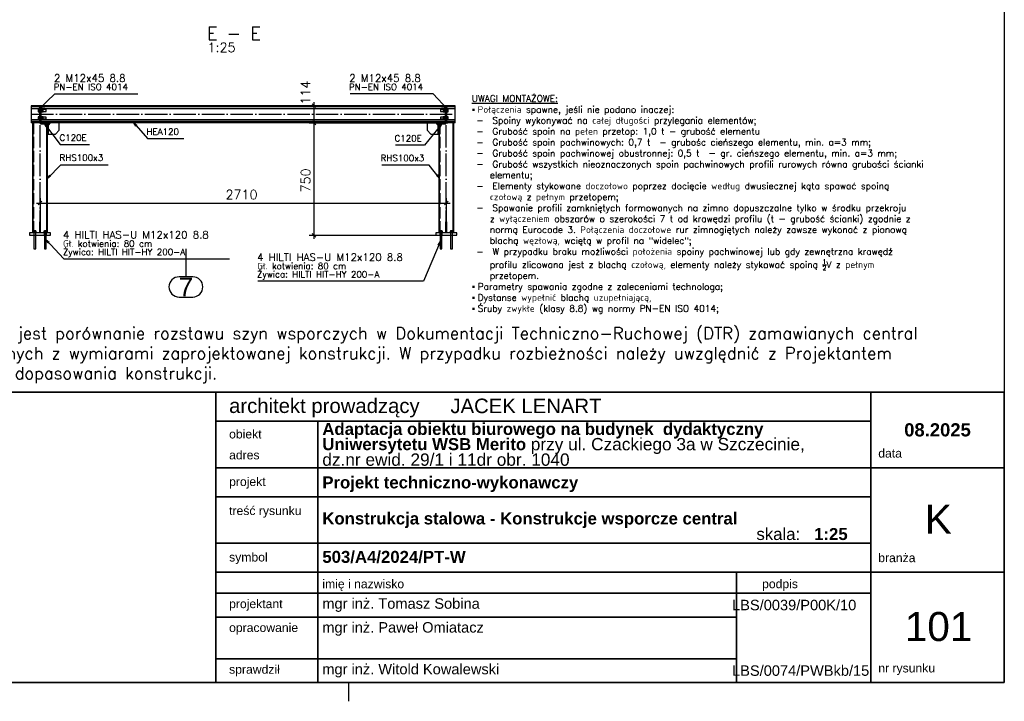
# Paper-space layout 'A2' of a CAD drawing. Header units: millimetres. Extents: x -144 to 420, y 0 to 415.
# Tile 9 of 12: x 152 to 415, y 0 to 182. Entities that reach past the tile are written whole.
import ezdxf

# ---------------------------------------------------------------- set-up
doc = ezdxf.new("R2010")
doc.units = ezdxf.units.MM
doc.linetypes.add('ACAD_ISO02W100', pattern=[15, 12, -3])
doc.linetypes.add('ACAD_ISO04W100', pattern=[30, 24, -3, 0, -3])
doc.layers.get('0').update_dxf_attribs({"linetype": 'CONTINUOUS'})
for name, color, linetype in [('AS_DIM_ON', 7, 'CONTINUOUS'), ('AS_Siatki', 72, 'CONTINUOUS'), ('e-cad_kontur', 2, 'CONTINUOUS'), ('e-cad_opisy', 7, 'CONTINUOUS'), ('Tabelka', 172, 'CONTINUOUS')]:
    doc.layers.add(name, color=color, linetype=linetype)
doc.styles.add('Arial', font='arial.ttf')
doc.styles.add('ROMANS', font='romans')
doc.styles.add('Simplex.shx', font='Simplex.shx', dxfattribs={"height": 1.7})
doc.styles.add('STYL_AUTOMATYCZNY_1', font='arialbd.ttf')
doc.styles.add('STYL_AUTOMATYCZNY_2', font='arial.ttf')
pattern_1 = [(45, (213.34595, 124.712), (-0.449013, 0.449013), [])]

# ---------------------------------------------------------------- blocks, each defined once
blk = doc.blocks.new('*U5')
at = {"color": 9}
blk.add_line((-175, 0), (-175, -5), dxfattribs=at)
at = {"color": 3}
blk.add_lwpolyline([(0, 410), (0, 0), (-559, 0), (-559, 410)], close=True, dxfattribs=at)

psp = doc.layouts.new('A2')

# ---------------------------------------------------------------- hatches: boundary and pattern name
h = psp.add_hatch()
h.set_pattern_fill('ANSI31', color=256, scale=0.2, style=0)
h.set_pattern_definition(pattern_1)
h.paths.add_polyline_path([(157.77, 158.97), (157.77, 154.17), (159.85, 154.17), (159.85, 154.29, 0.39102), (159.74, 154.41), (158.24, 154.53, -0.39102), (157.96, 154.83), (157.96, 158.32, -0.39102), (158.24, 158.61), (159.74, 158.73, 0.39102), (159.85, 158.85), (159.85, 158.97)], flags=0)
h = psp.add_hatch()
h.set_pattern_fill('ANSI31', color=256, scale=0.2, style=0)
h.set_pattern_definition(pattern_1)
h.paths.add_polyline_path([(265.75, 158.32), (265.75, 154.83, -0.39102), (265.47, 154.53), (263.97, 154.41, 0.39102), (263.86, 154.29), (263.86, 154.17), (265.94, 154.17), (265.94, 158.97), (263.86, 158.97), (263.86, 158.85, 0.39102), (263.97, 158.73), (265.47, 158.61, -0.39102)], flags=0)

# ---------------------------------------------------------------- linework, layer by layer
at = {"linetype": 'Continuous', "ltscale": 0.25}
for p, q in [((157.77, 158.97), (155.25, 158.97)), ((155.25, 158.97), (155.25, 158.65)), ((157.77, 158.65), (155.25, 158.65)), ((155.25, 158.65), (155.25, 158.51)), ((155.25, 158.51), (155.25, 158.17)), ((157.43, 158.17), (155.25, 158.17)), ((155.25, 158.17), (155.25, 155.21)), ((157.43, 158.04), (157.13, 158.04)), ((157.13, 158.04), (157.13, 157.69)), ((157.43, 157.69), (157.13, 157.69)), ((157.13, 157.69), (157.13, 157.35)), ((157.53, 158.17), (157.43, 158.17)), ((157.43, 158.16), (157.43, 158.17)), ((157.43, 158.14), (157.43, 158.16)), ((157.43, 158.09), (157.43, 158.14)), ((157.43, 158.03), (157.43, 158.09)), ((157.43, 157.96), (157.43, 158.03)), ((157.43, 157.88), (157.43, 157.96)), ((157.43, 157.79), (157.43, 157.88)), ((157.43, 157.69), (157.43, 157.79)), ((157.43, 157.6), (157.43, 157.69)), ((157.77, 158.61), (157.53, 158.61)), ((157.53, 158.61), (157.53, 154.77)), ((159.85, 158.97), (157.77, 158.97)), ((157.77, 154.17), (157.77, 158.97)), ((157.96, 154.83), (157.96, 158.32)), ((158.06, 158.17), (157.96, 158.17)), ((158.06, 158.17), (158.06, 158.16)), ((265.65, 158.17), (158.06, 158.17)), ((158.06, 158.16), (158.06, 158.14)), ((158.06, 158.14), (158.06, 158.09)), ((158.06, 158.09), (158.06, 158.03)), ((158.5, 158.04), (158.06, 158.04)), ((158.06, 158.03), (158.06, 157.96)), ((158.06, 157.96), (158.06, 157.88)), ((158.06, 157.88), (158.06, 157.79)), ((158.06, 157.79), (158.06, 157.69)), ((158.5, 157.69), (158.06, 157.69)), ((158.06, 157.69), (158.06, 157.6)), ((158.24, 158.61), (159.74, 158.73)), ((158.5, 157.69), (158.5, 158.04)), ((159.23, 157.93), (158.5, 157.93)), ((158.5, 157.35), (158.5, 157.69)), ((265, 158.65), (158.71, 158.65)), ((159.23, 157.91), (159.23, 157.93)), ((159.23, 157.86), (159.23, 157.91)), ((159.23, 157.78), (159.23, 157.86)), ((159.23, 157.69), (159.23, 157.78)), ((159.23, 157.6), (159.23, 157.69)), ((159.85, 158.85), (159.85, 158.97)), ((263.86, 158.97), (159.85, 158.97)), ((265.94, 158.97), (263.86, 158.97)), ((263.86, 158.97), (263.86, 158.85)), ((263.97, 158.73), (265.47, 158.61)), ((265.22, 157.93), (264.48, 157.93)), ((264.48, 157.93), (264.48, 157.91)), ((264.48, 157.91), (264.48, 157.86)), ((264.48, 157.86), (264.48, 157.78)), ((264.48, 157.78), (264.48, 157.69)), ((264.48, 157.69), (264.48, 157.6)), ((265.65, 158.04), (265.22, 158.04)), ((265.22, 158.04), (265.22, 157.69)), ((265.65, 157.69), (265.22, 157.69)), ((265.22, 157.69), (265.22, 157.35)), ((265.75, 158.17), (265.65, 158.17)), ((265.65, 158.16), (265.65, 158.17)), ((265.65, 158.14), (265.65, 158.16)), ((265.65, 158.09), (265.65, 158.14)), ((265.65, 158.03), (265.65, 158.09)), ((265.65, 157.96), (265.65, 158.03)), ((265.65, 157.88), (265.65, 157.96)), ((265.65, 157.79), (265.65, 157.88)), ((265.65, 157.69), (265.65, 157.79)), ((265.65, 157.6), (265.65, 157.69)), ((265.75, 158.32), (265.75, 154.83)), ((265.94, 154.17), (265.94, 158.97)), ((268.46, 158.97), (265.94, 158.97)), ((268.46, 158.65), (265.94, 158.65)), ((266.18, 158.61), (265.94, 158.61)), ((266.18, 154.77), (266.18, 158.61)), ((266.28, 158.17), (266.18, 158.17)), ((266.28, 158.17), (266.28, 158.16)), ((268.46, 158.17), (266.28, 158.17)), ((266.28, 158.16), (266.28, 158.14)), ((266.28, 158.14), (266.28, 158.09)), ((266.28, 158.09), (266.28, 158.03)), ((266.58, 158.04), (266.28, 158.04)), ((266.28, 158.03), (266.28, 157.96)), ((266.28, 157.96), (266.28, 157.88)), ((266.28, 157.88), (266.28, 157.79)), ((266.28, 157.79), (266.28, 157.69)), ((266.58, 157.69), (266.28, 157.69)), ((266.28, 157.69), (266.28, 157.6)), ((266.58, 157.69), (266.58, 158.04)), ((266.58, 157.35), (266.58, 157.69)), ((268.46, 158.65), (268.46, 158.97)), ((268.46, 158.51), (268.46, 158.65)), ((268.46, 158.17), (268.46, 158.51)), ((268.46, 155.21), (268.46, 158.17)), ((157.43, 155.21), (155.25, 155.21)), ((155.25, 155.21), (155.25, 154.87)), ((157.13, 157.35), (157.43, 157.35)), ((157.43, 156.04), (157.13, 156.04)), ((157.13, 156.04), (157.13, 155.69)), ((157.43, 155.69), (157.13, 155.69)), ((157.13, 155.69), (157.13, 155.35)), ((157.13, 155.35), (157.43, 155.35)), ((157.43, 157.51), (157.43, 157.6)), ((157.43, 157.43), (157.43, 157.51)), ((157.43, 157.35), (157.43, 157.43)), ((157.43, 157.29), (157.43, 157.35)), ((157.43, 157.25), (157.43, 157.29)), ((157.43, 157.22), (157.43, 157.25)), ((157.43, 157.21), (157.43, 157.22)), ((157.43, 157.21), (157.53, 157.21)), ((157.53, 156.17), (157.43, 156.17)), ((157.43, 156.16), (157.43, 156.17)), ((157.43, 156.14), (157.43, 156.16)), ((157.43, 156.09), (157.43, 156.14)), ((157.43, 156.03), (157.43, 156.09)), ((157.43, 155.96), (157.43, 156.03)), ((157.43, 155.88), (157.43, 155.96)), ((157.43, 155.79), (157.43, 155.88)), ((157.43, 155.69), (157.43, 155.79)), ((157.43, 155.6), (157.43, 155.69)), ((157.43, 155.51), (157.43, 155.6)), ((157.43, 155.43), (157.43, 155.51)), ((157.43, 155.35), (157.43, 155.43)), ((157.43, 155.29), (157.43, 155.35)), ((157.43, 155.25), (157.43, 155.29)), ((157.43, 155.22), (157.43, 155.25)), ((157.43, 155.21), (157.43, 155.22)), ((157.53, 155.21), (157.43, 155.21)), ((157.96, 157.21), (158.06, 157.21)), ((158.06, 156.17), (157.96, 156.17)), ((158.06, 155.21), (157.96, 155.21)), ((158.06, 157.6), (158.06, 157.51)), ((158.06, 157.51), (158.06, 157.43)), ((158.06, 157.43), (158.06, 157.35)), ((158.06, 157.35), (158.5, 157.35)), ((158.06, 157.35), (158.06, 157.29)), ((158.06, 157.29), (158.06, 157.25)), ((158.06, 157.25), (158.06, 157.22)), ((158.06, 157.22), (158.06, 157.21)), ((158.06, 156.17), (158.06, 156.16)), ((158.06, 156.16), (158.06, 156.14)), ((158.06, 156.14), (158.06, 156.09)), ((158.06, 156.09), (158.06, 156.03)), ((158.5, 156.04), (158.06, 156.04)), ((158.06, 156.03), (158.06, 155.96)), ((158.06, 155.96), (158.06, 155.88)), ((158.06, 155.88), (158.06, 155.79)), ((158.06, 155.79), (158.06, 155.69)), ((158.5, 155.69), (158.06, 155.69)), ((158.06, 155.69), (158.06, 155.6)), ((158.06, 155.6), (158.06, 155.51)), ((158.06, 155.51), (158.06, 155.43)), ((158.06, 155.43), (158.06, 155.35)), ((158.06, 155.35), (158.5, 155.35)), ((158.06, 155.35), (158.06, 155.29)), ((158.06, 155.29), (158.06, 155.25)), ((158.06, 155.25), (158.06, 155.22)), ((158.06, 155.22), (158.06, 155.21)), ((265.65, 155.21), (158.06, 155.21)), ((158.5, 157.45), (159.23, 157.45)), ((158.5, 155.69), (158.5, 156.04)), ((159.23, 155.93), (158.5, 155.93)), ((158.5, 155.35), (158.5, 155.69)), ((158.5, 155.45), (159.23, 155.45)), ((159.23, 157.52), (159.23, 157.6)), ((159.23, 157.47), (159.23, 157.52)), ((159.23, 157.45), (159.23, 157.47)), ((159.23, 155.91), (159.23, 155.93)), ((159.23, 155.86), (159.23, 155.91)), ((159.23, 155.78), (159.23, 155.86)), ((159.23, 155.69), (159.23, 155.78)), ((159.23, 155.6), (159.23, 155.69)), ((159.23, 155.52), (159.23, 155.6)), ((159.23, 155.47), (159.23, 155.52)), ((159.23, 155.45), (159.23, 155.47)), ((264.48, 157.6), (264.48, 157.52)), ((264.48, 157.52), (264.48, 157.47)), ((264.48, 157.47), (264.48, 157.45)), ((264.48, 157.45), (265.22, 157.45)), ((265.22, 155.93), (264.48, 155.93)), ((264.48, 155.93), (264.48, 155.91)), ((264.48, 155.91), (264.48, 155.86)), ((264.48, 155.86), (264.48, 155.78)), ((264.48, 155.78), (264.48, 155.69)), ((264.48, 155.69), (264.48, 155.6)), ((264.48, 155.6), (264.48, 155.52)), ((264.48, 155.52), (264.48, 155.47)), ((264.48, 155.47), (264.48, 155.45)), ((264.48, 155.45), (265.22, 155.45)), ((265.22, 157.35), (265.65, 157.35)), ((265.65, 156.04), (265.22, 156.04)), ((265.22, 156.04), (265.22, 155.69)), ((265.65, 155.69), (265.22, 155.69)), ((265.22, 155.69), (265.22, 155.35)), ((265.22, 155.35), (265.65, 155.35)), ((265.65, 157.51), (265.65, 157.6)), ((265.65, 157.43), (265.65, 157.51)), ((265.65, 157.35), (265.65, 157.43)), ((265.65, 157.29), (265.65, 157.35)), ((265.65, 157.25), (265.65, 157.29)), ((265.65, 157.22), (265.65, 157.25)), ((265.65, 157.21), (265.65, 157.22)), ((265.65, 157.21), (265.75, 157.21)), ((265.75, 156.17), (265.65, 156.17)), ((265.65, 156.16), (265.65, 156.17)), ((265.65, 156.14), (265.65, 156.16)), ((265.65, 156.09), (265.65, 156.14)), ((265.65, 156.03), (265.65, 156.09)), ((265.65, 155.96), (265.65, 156.03)), ((265.65, 155.88), (265.65, 155.96)), ((265.65, 155.79), (265.65, 155.88)), ((265.65, 155.69), (265.65, 155.79)), ((265.65, 155.6), (265.65, 155.69)), ((265.65, 155.51), (265.65, 155.6)), ((265.65, 155.43), (265.65, 155.51)), ((265.65, 155.35), (265.65, 155.43)), ((265.65, 155.29), (265.65, 155.35)), ((265.65, 155.25), (265.65, 155.29)), ((265.65, 155.22), (265.65, 155.25)), ((265.65, 155.21), (265.65, 155.22)), ((265.75, 155.21), (265.65, 155.21)), ((266.18, 157.21), (266.28, 157.21)), ((266.28, 156.17), (266.18, 156.17)), ((266.28, 155.21), (266.18, 155.21)), ((266.28, 157.6), (266.28, 157.51)), ((266.28, 157.51), (266.28, 157.43)), ((266.28, 157.43), (266.28, 157.35)), ((266.28, 157.35), (266.58, 157.35)), ((266.28, 157.35), (266.28, 157.29)), ((266.28, 157.29), (266.28, 157.25)), ((266.28, 157.25), (266.28, 157.22)), ((266.28, 157.22), (266.28, 157.21)), ((266.28, 156.17), (266.28, 156.16)), ((266.28, 156.16), (266.28, 156.14)), ((266.28, 156.14), (266.28, 156.09)), ((266.28, 156.09), (266.28, 156.03)), ((266.58, 156.04), (266.28, 156.04)), ((266.28, 156.03), (266.28, 155.96)), ((266.28, 155.96), (266.28, 155.88)), ((266.28, 155.88), (266.28, 155.79)), ((266.28, 155.79), (266.28, 155.69)), ((266.58, 155.69), (266.28, 155.69)), ((266.28, 155.69), (266.28, 155.6)), ((266.28, 155.6), (266.28, 155.51)), ((266.28, 155.51), (266.28, 155.43)), ((266.28, 155.43), (266.28, 155.35)), ((266.28, 155.35), (266.58, 155.35)), ((266.28, 155.35), (266.28, 155.29)), ((266.28, 155.29), (266.28, 155.25)), ((266.28, 155.25), (266.28, 155.22)), ((266.28, 155.22), (266.28, 155.21)), ((268.46, 155.21), (266.28, 155.21)), ((266.58, 155.69), (266.58, 156.04)), ((266.58, 155.35), (266.58, 155.69)), ((268.46, 154.87), (268.46, 155.21)), ((155.25, 154.87), (155.25, 154.73)), ((157.77, 154.73), (155.25, 154.73)), ((155.25, 154.73), (155.25, 154.41)), ((157.77, 154.41), (155.25, 154.41)), ((155.65, 154.41), (155.65, 125.01)), ((155.83, 125.11), (155.83, 154.41)), ((157.53, 154.77), (157.77, 154.77)), ((157.77, 154.17), (159.85, 154.17)), ((265.71, 154.73), (158, 154.73)), ((159.74, 154.41), (158.24, 154.53)), ((159.47, 125.11), (159.47, 154.17)), ((159.65, 125.01), (159.65, 154.17)), ((264, 154.41), (159.71, 154.41)), ((160.37, 154.41), (159.77, 153.81)), ((159.77, 153.81), (159.77, 151.41)), ((159.85, 154.17), (159.85, 154.29)), ((162.77, 152.41), (162.77, 154.41)), ((260.94, 154.41), (260.94, 152.41)), ((263.94, 153.81), (263.34, 154.41)), ((263.86, 154.29), (263.86, 154.17)), ((263.86, 154.17), (265.94, 154.17)), ((263.94, 151.41), (263.94, 153.81)), ((265.47, 154.53), (263.97, 154.41)), ((264.06, 154.17), (264.06, 125.01)), ((264.24, 125.11), (264.24, 154.17)), ((265.94, 154.77), (266.18, 154.77)), ((268.46, 154.73), (265.94, 154.73)), ((268.46, 154.41), (265.94, 154.41)), ((267.88, 125.11), (267.88, 154.41)), ((268.06, 125.01), (268.06, 154.41)), ((268.46, 154.73), (268.46, 154.87)), ((268.46, 154.41), (268.46, 154.73)), ((159.77, 151.41), (161.77, 151.41)), ((161.77, 151.41), (162.77, 152.41)), ((260.94, 152.41), (261.94, 151.41)), ((261.94, 151.41), (263.94, 151.41)), ((157.77, 128.01), (157.53, 128.01)), ((157.53, 128.01), (157.53, 127.01)), ((157.53, 127.01), (157.77, 127.01)), ((157.53, 127.01), (157.53, 125.01)), ((157.77, 127.01), (157.77, 128.01)), ((157.77, 125.01), (157.77, 127.01)), ((266.18, 128.01), (265.94, 128.01)), ((265.94, 127.01), (265.94, 128.01)), ((265.94, 127.01), (266.18, 127.01)), ((265.94, 125.01), (265.94, 127.01)), ((266.18, 127.01), (266.18, 128.01)), ((266.18, 125.01), (266.18, 127.01)), ((160.45, 125.01), (154.85, 125.01)), ((154.85, 125.01), (154.85, 124.41)), ((154.85, 124.41), (160.45, 124.41)), ((155.71, 125.11), (155.72, 125.11)), ((155.71, 125.11), (155.71, 125.01)), ((155.72, 125.11), (155.75, 125.11)), ((155.75, 125.11), (155.8, 125.11)), ((155.8, 125.11), (155.87, 125.11)), ((155.87, 125.11), (155.95, 125.11)), ((156.25, 125.5), (155.89, 125.5)), ((155.89, 125.5), (155.89, 125.11)), ((155.95, 125.11), (156.04, 125.11)), ((156.03, 125.61), (156.01, 125.61)), ((156.01, 125.61), (156.01, 125.5)), ((156.01, 124.41), (156.01, 120.81)), ((156.08, 125.61), (156.03, 125.61)), ((156.04, 125.11), (156.15, 125.11)), ((156.16, 125.61), (156.08, 125.61)), ((156.15, 125.11), (156.25, 125.11)), ((156.25, 125.61), (156.16, 125.61)), ((156.34, 125.61), (156.25, 125.61)), ((156.61, 125.5), (156.25, 125.5)), ((156.25, 125.5), (156.25, 125.11)), ((156.25, 125.11), (156.36, 125.11)), ((156.42, 125.61), (156.34, 125.61)), ((156.36, 125.11), (156.46, 125.11)), ((156.47, 125.61), (156.42, 125.61)), ((156.46, 125.11), (156.55, 125.11)), ((156.49, 125.61), (156.47, 125.61)), ((156.49, 125.5), (156.49, 125.61)), ((156.49, 120.81), (156.49, 124.41)), ((156.55, 125.11), (156.63, 125.11)), ((156.61, 125.11), (156.61, 125.5)), ((156.63, 125.11), (156.7, 125.11)), ((156.7, 125.11), (156.75, 125.11)), ((156.75, 125.11), (156.78, 125.11)), ((156.78, 125.11), (156.79, 125.11)), ((156.79, 125.01), (156.79, 125.11)), ((158.51, 125.11), (158.52, 125.11)), ((158.51, 125.11), (158.51, 125.01)), ((158.52, 125.11), (158.55, 125.11)), ((158.55, 125.11), (158.6, 125.11)), ((158.6, 125.11), (158.67, 125.11)), ((158.67, 125.11), (158.75, 125.11)), ((159.05, 125.5), (158.69, 125.5)), ((158.69, 125.5), (158.69, 125.11)), ((158.75, 125.11), (158.84, 125.11)), ((158.83, 125.61), (158.81, 125.61)), ((158.81, 125.61), (158.81, 125.5)), ((158.81, 124.41), (158.81, 120.81)), ((158.88, 125.61), (158.83, 125.61)), ((158.84, 125.11), (158.95, 125.11)), ((158.96, 125.61), (158.88, 125.61)), ((158.95, 125.11), (159.05, 125.11)), ((159.05, 125.61), (158.96, 125.61)), ((159.14, 125.61), (159.05, 125.61)), ((159.41, 125.5), (159.05, 125.5)), ((159.05, 125.5), (159.05, 125.11)), ((159.05, 125.11), (159.16, 125.11)), ((159.22, 125.61), (159.14, 125.61)), ((159.16, 125.11), (159.26, 125.11)), ((159.27, 125.61), (159.22, 125.61)), ((159.26, 125.11), (159.35, 125.11)), ((159.29, 125.61), (159.27, 125.61)), ((159.29, 125.5), (159.29, 125.61)), ((159.29, 120.81), (159.29, 124.41)), ((159.35, 125.11), (159.43, 125.11)), ((159.41, 125.11), (159.41, 125.5)), ((159.43, 125.11), (159.5, 125.11)), ((159.5, 125.11), (159.55, 125.11)), ((159.55, 125.11), (159.58, 125.11)), ((159.58, 125.11), (159.59, 125.11)), ((159.59, 125.01), (159.59, 125.11)), ((160.45, 124.41), (160.45, 125.01)), ((268.86, 125.01), (263.26, 125.01)), ((263.26, 125.01), (263.26, 124.41)), ((263.26, 124.41), (268.86, 124.41)), ((264.12, 125.11), (264.13, 125.11)), ((264.12, 125.11), (264.12, 125.01)), ((264.13, 125.11), (264.16, 125.11)), ((264.16, 125.11), (264.21, 125.11)), ((264.21, 125.11), (264.28, 125.11)), ((264.28, 125.11), (264.36, 125.11)), ((264.66, 125.5), (264.3, 125.5)), ((264.3, 125.5), (264.3, 125.11)), ((264.36, 125.11), (264.45, 125.11)), ((264.44, 125.61), (264.42, 125.61)), ((264.42, 125.61), (264.42, 125.5)), ((264.42, 124.41), (264.42, 120.81)), ((264.49, 125.61), (264.44, 125.61)), ((264.45, 125.11), (264.56, 125.11)), ((264.57, 125.61), (264.49, 125.61)), ((264.56, 125.11), (264.66, 125.11)), ((264.66, 125.61), (264.57, 125.61)), ((264.75, 125.61), (264.66, 125.61)), ((265.02, 125.5), (264.66, 125.5)), ((264.66, 125.5), (264.66, 125.11)), ((264.66, 125.11), (264.77, 125.11)), ((264.83, 125.61), (264.75, 125.61)), ((264.77, 125.11), (264.87, 125.11)), ((264.88, 125.61), (264.83, 125.61)), ((264.87, 125.11), (264.96, 125.11)), ((264.9, 125.61), (264.88, 125.61)), ((264.9, 125.5), (264.9, 125.61)), ((264.9, 120.81), (264.9, 124.41)), ((264.96, 125.11), (265.04, 125.11)), ((265.02, 125.11), (265.02, 125.5)), ((265.04, 125.11), (265.11, 125.11)), ((265.11, 125.11), (265.16, 125.11)), ((265.16, 125.11), (265.19, 125.11)), ((265.19, 125.11), (265.2, 125.11)), ((265.2, 125.01), (265.2, 125.11)), ((266.92, 125.11), (266.93, 125.11)), ((266.92, 125.11), (266.92, 125.01)), ((266.93, 125.11), (266.96, 125.11)), ((266.96, 125.11), (267.01, 125.11)), ((267.01, 125.11), (267.08, 125.11)), ((267.08, 125.11), (267.16, 125.11)), ((267.46, 125.5), (267.1, 125.5)), ((267.1, 125.5), (267.1, 125.11)), ((267.16, 125.11), (267.25, 125.11)), ((267.24, 125.61), (267.22, 125.61)), ((267.22, 125.61), (267.22, 125.5)), ((267.22, 124.41), (267.22, 120.81)), ((267.29, 125.61), (267.24, 125.61)), ((267.25, 125.11), (267.36, 125.11)), ((267.37, 125.61), (267.29, 125.61)), ((267.36, 125.11), (267.46, 125.11)), ((267.46, 125.61), (267.37, 125.61)), ((267.55, 125.61), (267.46, 125.61)), ((267.82, 125.5), (267.46, 125.5)), ((267.46, 125.5), (267.46, 125.11)), ((267.46, 125.11), (267.57, 125.11)), ((267.63, 125.61), (267.55, 125.61)), ((267.57, 125.11), (267.67, 125.11)), ((267.68, 125.61), (267.63, 125.61)), ((267.67, 125.11), (267.76, 125.11)), ((267.7, 125.61), (267.68, 125.61)), ((267.7, 125.5), (267.7, 125.61)), ((267.7, 120.81), (267.7, 124.41)), ((267.76, 125.11), (267.84, 125.11)), ((267.82, 125.11), (267.82, 125.5)), ((267.84, 125.11), (267.91, 125.11)), ((267.91, 125.11), (267.96, 125.11)), ((267.96, 125.11), (267.99, 125.11)), ((267.99, 125.11), (268, 125.11)), ((268, 125.01), (268, 125.11)), ((268.86, 124.41), (268.86, 125.01)), ((156.01, 120.81), (156.02, 120.81)), ((156.02, 120.81), (156.03, 120.81)), ((156.03, 120.81), (156.05, 120.81)), ((156.05, 120.81), (156.08, 120.81)), ((156.08, 120.81), (156.12, 120.81)), ((156.12, 120.81), (156.16, 120.81)), ((156.16, 120.81), (156.2, 120.81)), ((156.2, 120.81), (156.25, 120.81)), ((156.25, 120.81), (156.3, 120.81)), ((156.3, 120.81), (156.34, 120.81)), ((156.34, 120.81), (156.38, 120.81)), ((156.38, 120.81), (156.42, 120.81)), ((156.42, 120.81), (156.45, 120.81)), ((156.45, 120.81), (156.47, 120.81)), ((156.47, 120.81), (156.49, 120.81)), ((156.49, 120.81), (156.49, 120.81)), ((158.81, 120.81), (158.82, 120.81)), ((158.82, 120.81), (158.83, 120.81)), ((158.83, 120.81), (158.85, 120.81)), ((158.85, 120.81), (158.88, 120.81)), ((158.88, 120.81), (158.92, 120.81)), ((158.92, 120.81), (158.96, 120.81)), ((158.96, 120.81), (159, 120.81)), ((159, 120.81), (159.05, 120.81)), ((159.05, 120.81), (159.1, 120.81)), ((159.1, 120.81), (159.14, 120.81)), ((159.14, 120.81), (159.18, 120.81)), ((159.18, 120.81), (159.22, 120.81)), ((159.22, 120.81), (159.25, 120.81)), ((159.25, 120.81), (159.27, 120.81)), ((159.27, 120.81), (159.29, 120.81)), ((159.29, 120.81), (159.29, 120.81)), ((264.42, 120.81), (264.43, 120.81)), ((264.43, 120.81), (264.44, 120.81)), ((264.44, 120.81), (264.46, 120.81)), ((264.46, 120.81), (264.49, 120.81)), ((264.49, 120.81), (264.53, 120.81)), ((264.53, 120.81), (264.57, 120.81)), ((264.57, 120.81), (264.61, 120.81)), ((264.61, 120.81), (264.66, 120.81)), ((264.66, 120.81), (264.71, 120.81)), ((264.71, 120.81), (264.75, 120.81)), ((264.75, 120.81), (264.79, 120.81)), ((264.79, 120.81), (264.83, 120.81)), ((264.83, 120.81), (264.86, 120.81)), ((264.86, 120.81), (264.88, 120.81)), ((264.88, 120.81), (264.9, 120.81)), ((264.9, 120.81), (264.9, 120.81)), ((267.22, 120.81), (267.23, 120.81)), ((267.23, 120.81), (267.24, 120.81)), ((267.24, 120.81), (267.26, 120.81)), ((267.26, 120.81), (267.29, 120.81)), ((267.29, 120.81), (267.33, 120.81)), ((267.33, 120.81), (267.37, 120.81)), ((267.37, 120.81), (267.41, 120.81)), ((267.41, 120.81), (267.46, 120.81)), ((267.46, 120.81), (267.51, 120.81)), ((267.51, 120.81), (267.55, 120.81)), ((267.55, 120.81), (267.59, 120.81)), ((267.59, 120.81), (267.63, 120.81)), ((267.63, 120.81), (267.66, 120.81)), ((267.66, 120.81), (267.68, 120.81)), ((267.68, 120.81), (267.7, 120.81)), ((267.7, 120.81), (267.7, 120.81))]:
    psp.add_line(p, q, dxfattribs=at)
at = {"color": 0, "linetype": 'ByBlock', "lineweight": -2}
for p, q in [((157.28, 158.04), (157.89, 158.85)), ((158.12, 158.61), (157.28, 158.04)), ((158.12, 158.61), (157.89, 158.85)), ((265.87, 158.88), (265.62, 158.65)), ((266.43, 158.04), (265.62, 158.65)), ((265.87, 158.88), (266.43, 158.04)), ((159.28, 153.27), (158.81, 154.17)), ((158.81, 154.17), (159.55, 153.48)), ((159.28, 153.27), (159.55, 153.48)), ((183.22, 153.55), (182.69, 154.41)), ((182.69, 154.41), (183.47, 153.77)), ((183.22, 153.55), (183.47, 153.77)), ((264.14, 153.5), (264.9, 154.17)), ((264.14, 153.5), (264.4, 153.29)), ((264.9, 154.17), (264.4, 153.29)), ((159.65, 139.59), (160.22, 140.43)), ((160.46, 140.2), (159.65, 139.59)), ((160.46, 140.2), (160.22, 140.43)), ((263.69, 140.6), (263.43, 140.39)), ((264.18, 139.71), (263.43, 140.39)), ((263.69, 140.6), (264.18, 139.71)), ((159.85, 122.37), (159.29, 123.22)), ((159.29, 123.22), (160.09, 122.6)), ((159.85, 122.37), (160.09, 122.6)), ((263.88, 121.76), (264.42, 122.61)), ((263.88, 121.76), (264.19, 121.63)), ((264.42, 122.61), (264.19, 121.63))]:
    psp.add_line(p, q, dxfattribs=at)
at = {"color": 84, "linetype": 'ACAD_ISO02W100', "ltscale": 0.25}
for p, q in [((157.96, 158.17), (157.53, 158.17)), ((157.53, 158.01), (157.77, 158.01)), ((157.77, 157.97), (157.53, 157.97)), ((157.96, 157.93), (157.53, 157.93)), ((158.71, 158.65), (157.77, 158.65)), ((157.96, 157.97), (157.77, 157.97)), ((265.94, 158.65), (265, 158.65)), ((266.18, 158.17), (265.75, 158.17)), ((265.94, 157.97), (265.75, 157.97)), ((266.18, 157.93), (265.75, 157.93)), ((265.94, 158.01), (266.18, 158.01)), ((266.18, 157.97), (265.94, 157.97)), ((157.53, 157.45), (157.96, 157.45)), ((157.53, 157.41), (157.77, 157.41)), ((157.77, 155.97), (157.53, 155.97)), ((157.96, 155.93), (157.53, 155.93)), ((157.53, 155.45), (157.96, 155.45)), ((157.53, 155.41), (157.77, 155.41)), ((157.53, 155.37), (157.77, 155.37)), ((157.96, 155.21), (157.53, 155.21)), ((157.77, 157.41), (157.96, 157.41)), ((157.96, 155.97), (157.77, 155.97)), ((157.77, 155.41), (157.96, 155.41)), ((265.75, 157.45), (266.18, 157.45)), ((265.75, 157.41), (265.94, 157.41)), ((265.94, 155.97), (265.75, 155.97)), ((266.18, 155.93), (265.75, 155.93)), ((265.75, 155.45), (266.18, 155.45)), ((265.75, 155.41), (265.94, 155.41)), ((266.18, 155.21), (265.75, 155.21)), ((265.94, 157.41), (266.18, 157.41)), ((266.18, 155.97), (265.94, 155.97)), ((265.94, 155.41), (266.18, 155.41)), ((265.94, 155.37), (266.18, 155.37)), ((155.77, 154.41), (155.77, 125.01)), ((155.89, 154.41), (155.89, 125.01)), ((158, 154.73), (157.77, 154.73)), ((159.71, 154.41), (157.77, 154.41)), ((159.41, 154.41), (159.41, 125.01)), ((159.47, 154.41), (159.47, 154.17)), ((159.53, 125.01), (159.53, 154.41)), ((159.65, 154.41), (159.65, 154.17)), ((265.94, 154.41), (264, 154.41)), ((264.06, 154.41), (264.06, 154.17)), ((264.18, 154.41), (264.18, 125.01)), ((264.24, 154.41), (264.24, 154.17)), ((264.3, 154.41), (264.3, 125.01)), ((265.94, 154.73), (265.71, 154.73)), ((267.82, 154.41), (267.82, 125.01)), ((267.94, 125.01), (267.94, 154.41)), ((155.83, 125.11), (155.83, 125.01)), ((155.97, 125.01), (155.97, 124.41)), ((156.01, 125.01), (156.01, 124.41)), ((156.49, 124.41), (156.49, 125.01)), ((156.53, 124.41), (156.53, 125.01)), ((157.77, 125.61), (157.53, 125.61)), ((158.77, 125.01), (158.77, 124.41)), ((158.81, 125.01), (158.81, 124.41)), ((159.29, 124.41), (159.29, 125.01)), ((159.33, 124.41), (159.33, 125.01)), ((159.47, 125.11), (159.47, 125.01)), ((264.24, 125.11), (264.24, 125.01)), ((264.38, 125.01), (264.38, 124.41)), ((264.42, 125.01), (264.42, 124.41)), ((264.9, 124.41), (264.9, 125.01)), ((264.94, 124.41), (264.94, 125.01)), ((266.18, 125.61), (265.94, 125.61)), ((267.18, 125.01), (267.18, 124.41)), ((267.22, 125.01), (267.22, 124.41)), ((267.7, 124.41), (267.7, 125.01)), ((267.74, 124.41), (267.74, 125.01)), ((267.88, 125.11), (267.88, 125.01))]:
    psp.add_line(p, q, dxfattribs=at)
at = {"color": 10, "linetype": 'ACAD_ISO04W100', "ltscale": 0.25}
for p, q in [((155.25, 156.69), (268.46, 156.69)), ((158.39, 156.57), (158.39, 156.57)), ((265.32, 156.57), (265.32, 156.57)), ((157.65, 125.01), (157.65, 154.41)), ((266.06, 125.01), (266.06, 154.41))]:
    psp.add_line(p, q, dxfattribs=at)
at = {"color": 20, "linetype": 'ACAD_ISO04W100', "ltscale": 0.25}
for p, q in [((196.57, 124.41), (196.57, 124.41)), ((196.57, 120.81), (196.57, 117.06)), ((196.57, 117.06), (196.57, 117.06)), ((196.57, 117.06), (196.57, 113.31))]:
    psp.add_line(p, q, dxfattribs=at)
at = {"color": 20, "linetype": 'Continuous', "ltscale": 0.25}
for p, q in [((198.39, 113.31), (194.75, 113.31)), ((194.75, 107.91), (198.39, 107.91))]:
    psp.add_line(p, q, dxfattribs=at)
at = {"color": 7}
for points in [[(157.28, 158.04), (161.58, 162.15), (183.76, 162.15)], [(266.43, 158.04), (262.56, 162.15), (240.38, 162.15)], [(158.81, 154.17), (163.04, 148.59), (170.81, 148.59)], [(182.69, 154.41), (186.35, 150.19), (195.99, 150.19)], [(264.9, 154.17), (260.25, 148.43), (252.47, 148.43)], [(159.65, 139.59), (163.15, 143.24), (175.78, 143.24)], [(264.18, 139.71), (261.47, 143.15), (248.84, 143.15)], [(159.29, 123.22), (164, 118.11), (208.19, 118.11)], [(264.42, 122.61), (260, 112.12), (215.81, 112.12)]]:
    psp.add_lwpolyline(points, dxfattribs=at)
at = {"linetype": 'Continuous', "ltscale": 0.25, "extrusion": (0, 0, -1)}
for centre, start, end in [((-158.26, 158.32), 0, 85.426), ((-158.26, 154.83), 274.574, 0)]:
    psp.add_arc(centre, 0.3, start, end, dxfattribs=at)
at = {"linetype": 'Continuous', "ltscale": 0.25}
for centre, start, end in [((159.73, 158.85), 274.574, 0), ((263.98, 158.85), 180, 265.426), ((159.73, 154.29), 0, 85.426), ((263.98, 154.29), 94.574, 180)]:
    psp.add_arc(centre, 0.12, start, end, dxfattribs=at)
at = {"linetype": 'Continuous', "ltscale": 0.25, "extrusion": (1.08354e-13, 2.34638e-13, -1)}
psp.add_arc((-265.45, 158.32), 0.3, 94.574, 180, dxfattribs=at)
at = {"linetype": 'Continuous', "ltscale": 0.25, "extrusion": (1.08354e-13, -2.34638e-13, -1)}
psp.add_arc((-265.45, 154.83), 0.3, 180, 265.426, dxfattribs=at)
at = {"color": 20, "linetype": 'Continuous', "ltscale": 0.25}
for centre, start, end in [((194.75, 110.61), 90, 270), ((198.39, 110.61), 270, 90)]:
    psp.add_arc(centre, 2.7, start, end, dxfattribs=at)
at = {"layer": 'AS_DIM_ON', "color": 8}
for p, q in [((229.51, 158.97), (266.46, 158.97)), ((230.76, 154.41), (230.76, 159.97)), ((229.51, 154.41), (266.46, 154.41)), ((230.76, 123.41), (230.76, 154.41)), ((157.65, 134.26), (157.65, 127.01)), ((266.06, 134.26), (266.06, 127.01)), ((156.65, 133.01), (267.06, 133.01)), ((229.51, 124.41), (266.86, 124.41))]:
    psp.add_line(p, q, dxfattribs=at)
at = {"layer": 'AS_DIM_ON', "color": 8, "linetype": 'ByBlock', "lineweight": -2}
for p, q in [((231.26, 158.47), (230.26, 159.47)), ((231.26, 153.91), (230.26, 154.91)), ((230.26, 154.91), (231.26, 153.91)), ((158.15, 133.51), (157.15, 132.51)), ((265.56, 132.51), (266.56, 133.51)), ((230.26, 124.91), (231.26, 123.91))]:
    psp.add_line(p, q, dxfattribs=at)
at = {"layer": 'e-cad_kontur', "color": 3, "linetype": 'Continuous', "lineweight": 35}
for p, q in [((127, 82.52), (415, 82.52)), ((139.41, 82.52), (410.72, 82.52)), ((204.53, 5), (204.53, 82.52)), ((379.34, 5), (379.34, 82.52)), ((415, 5), (415, 82.52)), ((204.53, 74.76), (379.34, 74.76)), ((231.78, 5), (231.78, 74.76)), ((204.53, 62.36), (415, 62.36)), ((204.53, 54.61), (379.34, 54.61)), ((204.53, 42.21), (379.34, 42.21)), ((204.53, 34.46), (415, 34.46)), ((343.54, 5), (343.54, 34.46)), ((343.54, 5), (343.54, 34.46)), ((204.53, 28.86), (379.34, 28.86)), ((231.78, 28.86), (344.05, 28.86)), ((231.78, 28.86), (343.54, 28.86)), ((231.78, 22.5), (343.54, 22.5)), ((204.53, 11.37), (343.54, 11.37)), ((231.78, 11.37), (343.54, 11.37)), ((127, 5), (415, 5)), ((231.78, 5), (344.05, 5)), ((262.05, 5), (352.1, 5))]:
    psp.add_line(p, q, dxfattribs=at)
psp.add_lwpolyline([(231.78, 22.5), (204.53, 22.5)], dxfattribs=at)

# ---------------------------------------------------------------- block references
at = {"layer": 'Tabelka'}
psp.add_blockref('*U5', (415, 5), dxfattribs=at)

# ---------------------------------------------------------------- texts
at = {"color": 84, "style": 'Simplex.shx'}
for s, height, p in [('E - E', 3.5, (202.17, 176.55)), ('1:25', 2.5, (202.33, 173.3))]:
    psp.add_text(s, height=height, dxfattribs=at).set_placement(p)
at = {"color": 7, "style": 'Simplex.shx'}
for s, height, p in [('2 M12x45 8.8', 2, (161.35, 165.36)), ('2 M12x45 8.8', 2, (240.15, 165.36)), ('PN-EN ISO 4014', 1.7, (161.28, 163.15)), ('PN-EN ISO 4014', 1.7, (240.08, 163.15)), ('HEA120', 1.7, (186.06, 151.19)), ('C120E', 1.7, (162.82, 149.59)), ('C120E', 1.7, (252.26, 149.43)), ('RHS100x3', 1.7, (162.85, 144.24)), ('RHS100x3', 1.7, (248.54, 144.15)), ('4 HILTI HAS-U M12x120 8.8', 2, (163.76, 123.53)), ('Gł. kotwienia: 80 cm', 1.7, (163.78, 121.32)), ('Żywica: HILTI HIT-HY 200-A', 1.7, (163.74, 119.11)), ('4 HILTI HAS-U M12x120 8.8', 2, (215.57, 117.54)), ('Gł. kotwienia: 80 cm', 1.7, (215.59, 115.33)), ('Żywica: HILTI HIT-HY 200-A', 1.7, (215.55, 113.12))]:
    psp.add_text(s, height=height, dxfattribs=at).set_placement(p)
at = {"color": 7, "linetype": 'Continuous', "lineweight": 35}
for s, insert, char_height, attachment_point, style in [('\\A1;{\\fArial|b0|i0|c238|p34;architekt prowadzący}', (208.1, 78.31), 3.8758, 4, 'STYL_AUTOMATYCZNY_1'), ('\\A1;{\\fArial|b0|i0|c238|p34;JACEK LENART}', (267.17, 78.83), 3.8758, 4, 'STYL_AUTOMATYCZNY_1'), ('\\A1;{\\fArial|b0|i0|c238|p34;obiekt}', (208.1, 71.31), 2.3255, 4, 'STYL_AUTOMATYCZNY_1'), ('\\A1;{\\fArial|b0|i0|c238|p34;adres}', (208.1, 65.73), 2.3255, 4, 'STYL_AUTOMATYCZNY_1'), ('\\A1;{\\fArial|b0|i0|c238|p34;data}', (381.36, 66.2), 2.3255, 4, 'STYL_AUTOMATYCZNY_1'), ('\\A1;{\\fArial|b0|i0|c238|p34;projekt}', (208.1, 58.28), 2.3255, 4, 'STYL_AUTOMATYCZNY_1'), ('\\A1;{\\fArial|b0|i0|c238|p34;treść rysunku}', (208.1, 50.53), 2.3255, 4, 'STYL_AUTOMATYCZNY_1'), ('\\A1;{\\fArial|b1|i0|c238|p34;Konstrukcja stalowa - Konstrukcje wsporcze central}', (232.98, 48.33), 3.2, 4, 'STYL_AUTOMATYCZNY_2'), ('\\A1;{\\fArial|b0|i0|c238|p34;K}', (397.39, 48.58), 7.7517, 5, 'STYL_AUTOMATYCZNY_1'), ('\\A1;{\\fArial|b0|i0|c238|p34;skala:   }1:25', (348.84, 44.63), 3.2, 4, 'STYL_AUTOMATYCZNY_1'), ('\\A1;{\\fArial|b0|i0|c238|p34;symbol}', (208.1, 38.13), 2.3255, 4, 'STYL_AUTOMATYCZNY_1'), ('\\A1;{\\fArial|b0|i0|c238|p34;branża}', (381.36, 38.29), 2.3255, 4, 'STYL_AUTOMATYCZNY_1'), ('\\A1;{\\fArial|b0|i0|c238|p34;imię i nazwisko}', (232.98, 30.99), 2.3255, 4, 'STYL_AUTOMATYCZNY_1'), ('\\A1;{\\fArial|b0|i0|c238|p34;podpis}', (350.35, 31), 2.3255, 4, 'STYL_AUTOMATYCZNY_1'), ('\\A1;{\\fArial|b0|i0|c238|p34;projektant}', (208.1, 25.68), 2.3255, 4, 'STYL_AUTOMATYCZNY_1'), ('\\A1;{\\fArial|b0|i0|c238|p34;mgr inż. Tomasz Sobina}', (232.98, 25.68), 2.7906, 4, 'STYL_AUTOMATYCZNY_1'), ('\\A1;{\\fArial|b0|i0|c238|p34;LBS/0039/P00K/10}', (342.34, 25.68), 2.7906, 4, 'STYL_AUTOMATYCZNY_1'), ('\\A1;{\\fArial|b0|i0|c238|p34;101}', (397.46, 19.91), 7.7517, 5, 'STYL_AUTOMATYCZNY_1'), ('\\A1;{\\fArial|b0|i0|c238|p34;mgr inż. Paweł Omiatacz}', (232.98, 19.32), 2.7906, 4, 'STYL_AUTOMATYCZNY_1'), ('\\A1;{\\fArial|b0|i0|c238|p34;opracowanie}', (208.1, 19.32), 2.3255, 4, 'STYL_AUTOMATYCZNY_1'), ('\\A1;{\\fArial|b0|i0|c238|p34;sprawdził}', (208.1, 8.18), 2.3255, 4, 'STYL_AUTOMATYCZNY_1'), ('\\A1;{\\fArial|b0|i0|c238|p34;mgr inż. Witold Kowalewski}', (232.98, 8.18), 2.7906, 4, 'STYL_AUTOMATYCZNY_1'), ('\\A1;{\\fArial|b0|i0|c238|p34;LBS/0074/PWBkb/15}', (342.34, 8.18), 2.7906, 4, 'STYL_AUTOMATYCZNY_1'), ('\\A1;{\\fArial|b0|i0|c238|p34;nr rysunku}', (381.36, 8.52), 2.3255, 4, 'STYL_AUTOMATYCZNY_1')]:
    psp.add_mtext(s, dxfattribs=dict(at, insert=insert, char_height=char_height, attachment_point=attachment_point, style=style))
at = {"color": 7, "linetype": 'Continuous', "lineweight": 13, "insert": (232.98, 68.56), "char_height": 3.2, "width": 140.7988, "attachment_point": 4, "line_spacing_factor": 0.751632, "style": 'STYL_AUTOMATYCZNY_2'}
psp.add_mtext('\\A1;{\\fArial|b1|i0|c238|p34;Adaptacja obiektu biurowego na budynek  dydaktyczny Uniwersytetu WSB Merito} {\\H1.02941x;przy ul. Czackiego 3a w Szczecinie,\\Pdz.nr ewid. 29/1 i 11dr obr. 1040}', dxfattribs=at)
at = {"color": 7, "linetype": 'Continuous', "lineweight": 13, "style": 'STYL_AUTOMATYCZNY_2'}
for s, insert, char_height, attachment_point in [('\\A1;{\\fArial|b1|i0|c238|p34;08.2025}', (397.17, 72.44), 3.52, 5), ('\\A1;{\\fArial|b1|i0|c238|p34;Projekt techniczno-wykonawczy}', (232.98, 57.95), 3.2, 4), ('\\A1;{\\fArial|b1|i0|c238|p34;503/A4/2024/PT-W}', (232.98, 38.51), 3.2, 4)]:
    psp.add_mtext(s, dxfattribs=dict(at, insert=insert, char_height=char_height, attachment_point=attachment_point))
at = {"layer": 'AS_DIM_ON', "color": 9, "style": 'ROMANS'}
for s, p in [('114', (229.76, 159.25)), ('750', (229.76, 135.82))]:
    psp.add_text(s, height=2.5, rotation=90, dxfattribs=at).set_placement(p)
psp.add_text('2710', height=2.5, dxfattribs=at).set_placement((207.13, 134.01))
at = {"layer": 'AS_Siatki', "color": 20, "style": 'Arial'}
psp.add_text('7', height=5, dxfattribs=at).set_placement((194.62, 108.11))
at = {"layer": 'e-cad_opisy', "ltscale": 4, "style": 'ROMANS'}
for s, insert, char_height, width, attachment_point in [('{\\L\\C2;UWAGI MONTAŻOWE:\\P\\A1;\\fArial|b0|i0|c238|p34;\\l\\C1;▪ \\Fromans|c238;Połączenia spawne, jeśli nie podano inaczej:\\P -{\\W1.95238; }Spoiny wykonywać na całej długości przylegania elementów;\\P -{\\W1.95238; }Grubość spoin na pełen przetop: 1,0 t - grubość elementu\\P -{\\W1.95238; }Grubość spoin pachwinowych: 0,7 t  - grubośc cieńszego elementu, min. a=3 mm;\\P -{\\W1.95238; }Grubość spoin pachwinowej obustronnej: 0,5 t  - gr. cieńszego elementu, min. a=3 mm;\\P -{\\W1.95238; }Grubość wszystkich nieoznaczonych spoin pachwinowych profili rurowych równa grubości ścianki \\P    elementu;\\P -{\\W1.95238; }Elementy stykowane doczołowo poprzez docięcie według dwusiecznej kąta spawać spoiną \\P    czołową z\\~pełnym przetopem;\\P -{\\W1.95238; }Spawanie profili zamkniętych formowanych na zimno dopuszczalne tylko w środku przekroju \\P    z\\~wyłączeniem obszarów o\\~szerokości 7 t od krawędzi profilu (t - grubość ścianki) zgodnie z \\P    normą Eurocode 3. Połączenia doczołowe rur zimnogiętych należy zawsze wykonać z pionową \\P    blachą węzłową, wciętą w profil na "widelec";\\P -{\\W1.95238; }W przypadku braku możliwości położenia spoiny pachwinowej lub gdy zewnętrzna krawędź \\P    profilu zlicowana jest z blachą czołową, elementy należy stykować spoiną \\H0.7x;\\S1/2;\\H1.42857x;V z pełnym \\P{\\W4.000004; }przetopem.  \\P\\fArial|b0|i0|c238|p34;▪ \\Fromans|c238;Parametry spawania zgodne z zaleceniami technologa;\\P\\fArial|b0|i0|c238|p34;▪ \\Fromans|c238;Dystanse wypełnić blachą uzupełniającą,\\P\\fArial|b0|i0|c238|p34;▪ \\Fromans|c238;Śruby zwykłe (klasy 8.8) wg normy PN-EN ISO 4014;}', (272.89, 161.77), 1.75, 139.6114, 1), ('{\\H1.8x;\\L\\C2;UWAGA\\P\\H0.71111x;\\l\\C1;Wymagane jest porównanie rozstawu szyn wsporczych w Dokumentacji Techniczno-Ruchowej (DTR) zamawianych central wentylacyjnych z wymiarami zaprojektowanej konstrukcji. W przypadku rozbieżności należy uwzględnić z Projektantem możliwość dopasowania konstrukcji.}', (127, 84.89), 2.5, 288, 7)]:
    psp.add_mtext(s, dxfattribs=dict(at, insert=insert, char_height=char_height, width=width, attachment_point=attachment_point))

doc.saveas('drawing.dxf')
